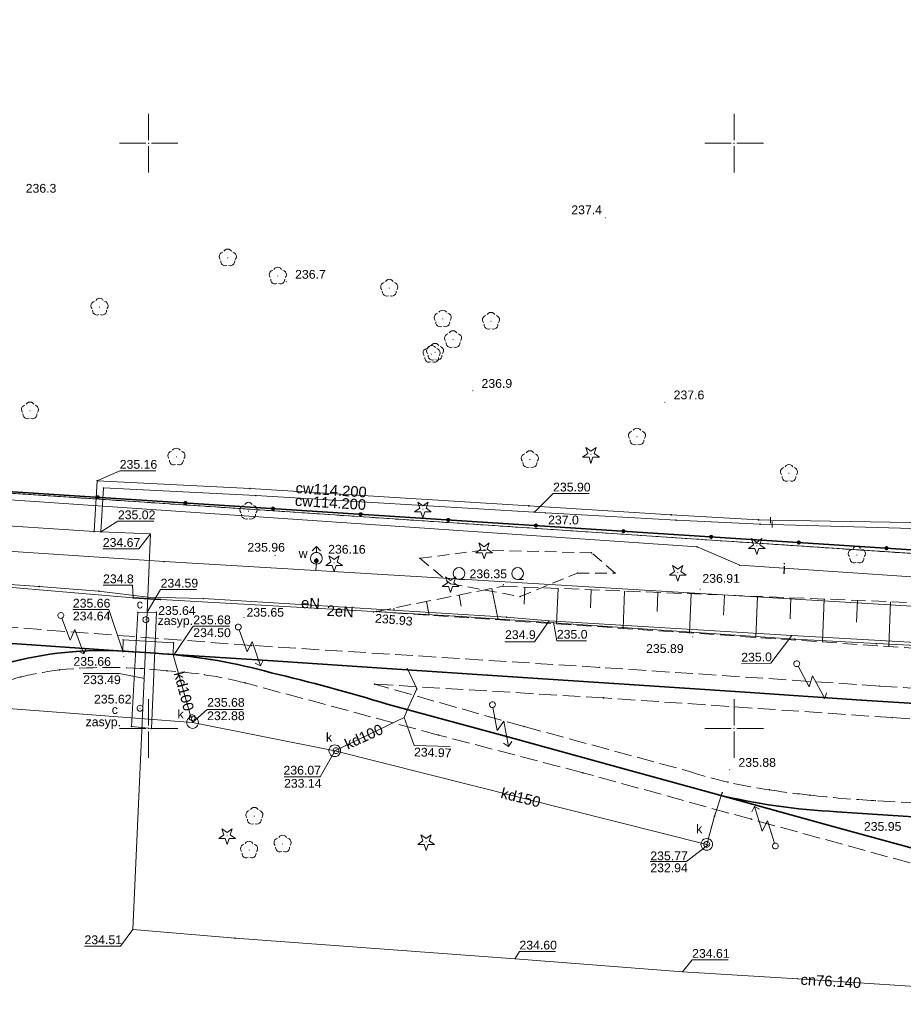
# Model space of a CAD drawing. Header units: metres. Extents: x 6603648 to 6604252, y 5739748 to 5740166.
# Tile 78 of 114: x 6603889 to 6603964, y 5740076 to 5740161. Entities that reach past the tile are written whole.
import ezdxf
from ezdxf.enums import TextEntityAlignment as Align

# ---------------------------------------------------------------- set-up
doc = ezdxf.new("R2010")
doc.units = ezdxf.units.M
doc.header["$PDSIZE"] = 0.75
for name, pattern in [('ARK_LIN', [50, 50, 0]), ('PRZER1-1', [1, 0.5, -0.5]), ('PRZER2-1', [1.5, 1, -0.5]), ('PRZER2_5-1', [1.75, 1.25, -0.5]), ('PRZER3-1', [2, 1.5, -0.5])]:
    doc.linetypes.add(name, pattern=pattern)
doc.layers.get('0').update_dxf_attribs({"linetype": 'CONTINUOUS'})
for name, color, linetype, lineweight, true_color in [('GEPPGD', 7, 'CONTINUOUS', 18, 0x008000), ('GESDZI', 7, 'CONTINUOUS', 18, 0x008000), ('GESUZY', 7, 'CONTINUOUS', 18, 0x008000), ('GSLKOG', 7, 'CONTINUOUS', 35, 0x0a0909), ('GSLKOU', 7, 'CONTINUOUS', 18, 0x0a0909), ('GSLTTR', 7, 'CONTINUOUS', 35, 0x0a0909), ('GSPPRB', 7, 'CONTINUOUS', 18, 0x0a0909), ('GSPRDI', 7, 'CONTINUOUS', 18, 0x008000), ('GSPRDL', 7, 'CONTINUOUS', 18, 0x008000), ('GSPWPN', 7, 'CONTINUOUS', 13, 0x0a0909), ('GSPWPN_O', 7, 'CONTINUOUS', 13, 0x0a0909), ('GSPWPS', 7, 'CONTINUOUS', 13, 0x0a0909), ('GSPWPS_O', 7, 'CONTINUOUS', 13, 0x0a0909), ('GSSLZK', 7, 'CONTINUOUS', 18, 0x0a0909), ('GSSZSN', 7, 'CONTINUOUS', 18, 0x0a0909), ('GULCNP', 7, 'CONTINUOUS', 18, 0xd200d2), ('GULCNP_O', 7, 'CONTINUOUS', 18, 0xd200d2), ('GULCWP', 7, 'CONTINUOUS', 18, 0xd200d2), ('GULCWP_O', 7, 'CONTINUOUS', 18, 0xd200d2), ('GULENN', 1, 'CONTINUOUS', 18, 0xff0000), ('GULENN_O', 1, 'CONTINUOUS', 18, 0xff0000), ('GULEOR', 1, 'CONTINUOUS', 35, 0xff0000), ('GULIPR', 7, 'CONTINUOUS', 18, 0x0a0909), ('GULIPR_O', 7, 'CONTINUOUS', 18, 0x0a0909), ('GULKDP', 7, 'CONTINUOUS', 18, 0x803300), ('GULKDP_O', 7, 'CONTINUOUS', 18, 0x803300), ('GULWOP', 5, 'CONTINUOUS', 18, 0x0000ff), ('GUPCWZ', 7, 'CONTINUOUS', 18, 0x0a0909), ('GUPCWZ_O', 7, 'CONTINUOUS', 18, 0x0a0909), ('GUPCZC', 7, 'CONTINUOUS', 18, 0x0a0909), ('GUPISL', 7, 'CONTINUOUS', 18, 0x0a0909), ('GUPKSD', 7, 'CONTINUOUS', 18, 0x803300), ('GUPKWZ', 7, 'CONTINUOUS', 18, 0x0a0909), ('GUPKWZ_O', 7, 'CONTINUOUS', 18, 0x0a0909), ('GUPWDT', 7, 'CONTINUOUS', 18, 0x0a0909), ('GUSIKP', 7, 'CONTINUOUS', 18, 0x0a0909)]:
    doc.layers.add(name, color=color, linetype=linetype, lineweight=lineweight, true_color=true_color)
for name, color, linetype, true_color in [('GUPCSH', 7, 'CONTINUOUS', 0xd200d2), ('GUPCSH_O', 7, 'CONTINUOUS', 0xd200d2), ('GUPESH', 1, 'CONTINUOUS', 0xff0000), ('GUPESH_O', 1, 'CONTINUOUS', 0xff0000), ('GUPKSH', 7, 'CONTINUOUS', 0x803300), ('GUPKSH_O', 7, 'CONTINUOUS', 0x803300), ('GUPWSH', 5, 'CONTINUOUS', 0x0000ff), ('GUPWSH_O', 5, 'CONTINUOUS', 0x0000ff), ('GUPWZA', 7, 'CONTINUOUS', 0x0a0909), ('GUPWZA_O', 7, 'CONTINUOUS', 0x0a0909), ('GUPZSH', 7, 'CONTINUOUS', 0x0a0909)]:
    doc.layers.add(name, color=color, linetype=linetype, true_color=true_color)
doc.layers.add('PKT_ARK', color=7, linetype='ARK_LIN', lineweight=18)
doc.styles.add('Arial', font='arial.ttf')

# ---------------------------------------------------------------- blocks, each defined once
blk = doc.blocks.new('GSPPRB0')
at = {"color": 0, "lineweight": 18}
blk.add_lwpolyline([(-0.007955, 0.0225), (0.007955, 0.0225), (0.0225, 0.007955), (0.0225, -0.007955), (0.007955, -0.0225), (-0.007955, -0.0225), (-0.0225, -0.007955), (-0.0225, 0.007955)], close=True, dxfattribs=at)
blk = doc.blocks.new('GSPWPS1')
blk.add_hatch(color=0).paths.add_polyline_path([(0, 0.045), (-0.011647, 0.043467), (-0.0225, 0.038971), (-0.03182, 0.03182), (-0.038971, 0.0225), (-0.043467, 0.011647), (-0.045, 0), (-0.043467, -0.011647), (-0.038971, -0.0225), (-0.03182, -0.03182), (-0.0225, -0.038971), (-0.011647, -0.043467), (0, -0.045), (0.011647, -0.043467), (0.0225, -0.038971), (0.03182, -0.03182), (0.038971, -0.0225), (0.043467, -0.011647), (0.045, 0), (0.043467, 0.011647), (0.038971, 0.0225), (0.03182, 0.03182), (0.0225, 0.038971), (0.011647, 0.043467)])
blk = doc.blocks.new('GUPISL1_5')
at = {"color": 0}
for points in [[(3.396745, 1.05234), (3.75, 0.7), (3.396745, 0.34766)], [(0.25, 0), (2.25, 0), (1.55, 0.7), (3.75, 0.7)]]:
    blk.add_lwpolyline(points, dxfattribs=at)
blk.add_lwpolyline([(0.25, 0), (0.241481, -0.064705), (0.216506, -0.125), (0.176777, -0.176777), (0.125, -0.216506), (0.064705, -0.241481), (0, -0.25), (-0.064705, -0.241481), (-0.125, -0.216506), (-0.176777, -0.176777), (-0.216506, -0.125), (-0.241481, -0.064705), (-0.25, 0), (-0.241481, 0.064705), (-0.216506, 0.125), (-0.176777, 0.176777), (-0.125, 0.216506), (-0.064705, 0.241481), (0, 0.25), (0.064705, 0.241481), (0.125, 0.216506), (0.176777, 0.176777), (0.216506, 0.125), (0.241481, 0.064705)], close=True, dxfattribs=at)
blk = doc.blocks.new('GUPCWZ1_1')
at = {"color": 0}
blk.add_lwpolyline([(0.25, 0), (0.241481, -0.064705), (0.216506, -0.125), (0.176777, -0.176777), (0.125, -0.216506), (0.064705, -0.241481), (0, -0.25), (-0.064705, -0.241481), (-0.125, -0.216506), (-0.176777, -0.176777), (-0.216506, -0.125), (-0.241481, -0.064705), (-0.25, 0), (-0.241481, 0.064705), (-0.216506, 0.125), (-0.176777, 0.176777), (-0.125, 0.216506), (-0.064705, 0.241481), (0, 0.25), (0.064705, 0.241481), (0.125, 0.216506), (0.176777, 0.176777), (0.216506, 0.125), (0.241481, 0.064705)], close=True, dxfattribs=at)
blk = doc.blocks.new('GUPESH1')
blk.add_hatch(color=0).paths.add_polyline_path([(0, 0.045), (-0.011647, 0.043467), (-0.0225, 0.038971), (-0.03182, 0.03182), (-0.038971, 0.0225), (-0.043467, 0.011647), (-0.045, 0), (-0.043467, -0.011647), (-0.038971, -0.0225), (-0.03182, -0.03182), (-0.0225, -0.038971), (-0.011647, -0.043467), (0, -0.045), (0.011647, -0.043467), (0.0225, -0.038971), (0.03182, -0.03182), (0.038971, -0.0225), (0.043467, -0.011647), (0.045, 0), (0.043467, 0.011647), (0.038971, 0.0225), (0.03182, 0.03182), (0.0225, 0.038971), (0.011647, 0.043467)])
blk = doc.blocks.new('GUPKSH1')
blk.add_hatch(color=0).paths.add_polyline_path([(0, 0.045), (-0.011647, 0.043467), (-0.0225, 0.038971), (-0.03182, 0.03182), (-0.038971, 0.0225), (-0.043467, 0.011647), (-0.045, 0), (-0.043467, -0.011647), (-0.038971, -0.0225), (-0.03182, -0.03182), (-0.0225, -0.038971), (-0.011647, -0.043467), (0, -0.045), (0.011647, -0.043467), (0.0225, -0.038971), (0.03182, -0.03182), (0.038971, -0.0225), (0.043467, -0.011647), (0.045, 0), (0.043467, 0.011647), (0.038971, 0.0225), (0.03182, 0.03182), (0.0225, 0.038971), (0.011647, 0.043467)])
blk = doc.blocks.new('GUPWDT1')
at = {"color": 0}
blk.add_lwpolyline([(0.5, 0), (0.492404, -0.086824), (0.469846, -0.17101), (0.433013, -0.25), (0.383022, -0.321394), (0.321394, -0.383022), (0.25, -0.433013), (0.17101, -0.469846), (0.086824, -0.492404), (0, -0.5), (-0.086824, -0.492404), (-0.17101, -0.469846), (-0.25, -0.433013), (-0.32743, -0.377875), (-0.393027, -0.309079), (-0.444418, -0.229113), (-0.479746, -0.140866), (-0.497736, -0.047528), (-0.497736, 0.047528), (-0.479746, 0.140866), (-0.444418, 0.229113), (-0.393027, 0.309079), (-0.32743, 0.377875), (-0.25, 0.433013), (-0.163534, 0.4725), (-0.071157, 0.494911), (0.023791, 0.499434), (0.117879, 0.485906), (0.207708, 0.454816), (0.290028, 0.407288), (0.361867, 0.34504), (0.420627, 0.27032), (0.464184, 0.185831), (0.490964, 0.094626)], close=True, dxfattribs=at)
for points in [[(0.5, 0), (1, 0)], [(0.646447, 0.353553), (1, 0), (0.646447, -0.353553)]]:
    blk.add_lwpolyline(points, dxfattribs=at)
blk = doc.blocks.new('GUPWZA1')
blk.add_hatch(color=0).paths.add_polyline_path([(0, 0.2), (-0.051764, 0.193185), (-0.1, 0.173205), (-0.141421, 0.141421), (-0.173205, 0.1), (-0.193185, 0.051764), (-0.2, 0), (-0.193185, -0.051764), (-0.173205, -0.1), (-0.141421, -0.141421), (-0.1, -0.173205), (-0.051764, -0.193185), (0, -0.2), (0.051764, -0.193185), (0.1, -0.173205), (0.141421, -0.141421), (0.173205, -0.1), (0.193185, -0.051764), (0.2, 0), (0.193185, 0.051764), (0.173205, 0.1), (0.141421, 0.141421), (0.1, 0.173205), (0.051764, 0.193185)])
blk = doc.blocks.new('GUPKWZ1_1')
at = {"color": 0}
blk.add_lwpolyline([(0.25, 0), (0.241481, -0.064705), (0.216506, -0.125), (0.176777, -0.176777), (0.125, -0.216506), (0.064705, -0.241481), (0, -0.25), (-0.064705, -0.241481), (-0.125, -0.216506), (-0.176777, -0.176777), (-0.216506, -0.125), (-0.241481, -0.064705), (-0.25, 0), (-0.241481, 0.064705), (-0.216506, 0.125), (-0.176777, 0.176777), (-0.125, 0.216506), (-0.064705, 0.241481), (0, 0.25), (0.064705, 0.241481), (0.125, 0.216506), (0.176777, 0.176777), (0.216506, 0.125), (0.241481, 0.064705)], close=True, dxfattribs=at)
blk = doc.blocks.new('GUPKSD1_1')
at = {"color": 0}
blk.add_lwpolyline([(0.5, 0), (0.482963, -0.12941), (0.433013, -0.25), (0.353553, -0.353553), (0.25, -0.433013), (0.12941, -0.482963), (0, -0.5), (-0.12941, -0.482963), (-0.25, -0.433013), (-0.353553, -0.353553), (-0.433013, -0.25), (-0.482963, -0.12941), (-0.5, 0), (-0.482963, 0.12941), (-0.433013, 0.25), (-0.353553, 0.353553), (-0.25, 0.433013), (-0.12941, 0.482963), (0, 0.5), (0.12941, 0.482963), (0.25, 0.433013), (0.353553, 0.353553), (0.433013, 0.25), (0.482963, 0.12941)], close=True, dxfattribs=at)
blk = doc.blocks.new('GSPRDL1')
blk.add_hatch(color=0).paths.add_polyline_path([(-0.045, 0), (-0.042798, -0.013906), (-0.036406, -0.02645), (-0.02645, -0.036406), (-0.013906, -0.042798), (0, -0.045), (0.013906, -0.042798), (0.02645, -0.036406), (0.036406, -0.02645), (0.042798, -0.013906), (0.045, 0), (0.042798, 0.013906), (0.036406, 0.02645), (0.02645, 0.036406), (0.013906, 0.042798), (0, 0.045), (-0.013906, 0.042798), (-0.02645, 0.036406), (-0.036406, 0.02645), (-0.042798, 0.013906)])
at = {"color": 0}
for points in [[(-0.646351, 0.068773), (-0.677512, 0.194901), (-0.663766, 0.324092), (-0.606763, 0.440839), (-0.513345, 0.531129), (-0.394725, 0.584125), (-0.265141, 0.593465)], [(-0.134326, 0.635969), (-0.024001, 0.70458), (0.103115, 0.731429), (0.231763, 0.713292), (0.346501, 0.652348), (0.433559, 0.55591), (0.482485, 0.435555)], [(0.563333, 0.324277), (0.662679, 0.240553), (0.727494, 0.127956), (0.75, 0), (0.727494, -0.127956), (0.662679, -0.240553), (0.563333, -0.324277)], [(-0.265141, -0.593465), (-0.394725, -0.584125), (-0.513345, -0.531129), (-0.606763, -0.440839), (-0.663766, -0.324092), (-0.677512, -0.194901), (-0.646351, -0.068773)], [(0.482485, -0.435555), (0.433559, -0.55591), (0.346501, -0.652348), (0.231763, -0.713292), (0.103115, -0.731429), (-0.024001, -0.70458), (-0.134326, -0.635969)]]:
    blk.add_lwpolyline(points, dxfattribs=at)
blk = doc.blocks.new('GSPRDI1')
blk.add_hatch(color=0).paths.add_polyline_path([(-0.045, 0), (-0.042798, -0.013906), (-0.036406, -0.02645), (-0.02645, -0.036406), (-0.013906, -0.042798), (0, -0.045), (0.013906, -0.042798), (0.02645, -0.036406), (0.036406, -0.02645), (0.042798, -0.013906), (0.045, 0), (0.042798, 0.013906), (0.036406, 0.02645), (0.02645, 0.036406), (0.013906, 0.042798), (0, 0.045), (-0.013906, 0.042798), (-0.02645, 0.036406), (-0.036406, 0.02645), (-0.042798, 0.013906)])
at = {"color": 0}
blk.add_lwpolyline([(0.088531, -0.272471), (-0.231778, -0.713338), (-0.231778, -0.168396), (-0.750048, 0), (-0.231778, 0.168396), (-0.231778, 0.713338), (0.088531, 0.272471), (0.606801, 0.440867), (0.286493, 0), (0.606801, -0.440867)], close=True, dxfattribs=at)
blk = doc.blocks.new('GUPCSH1')
blk.add_hatch(color=0).paths.add_polyline_path([(0, 0.045), (-0.011647, 0.043467), (-0.0225, 0.038971), (-0.03182, 0.03182), (-0.038971, 0.0225), (-0.043467, 0.011647), (-0.045, 0), (-0.043467, -0.011647), (-0.038971, -0.0225), (-0.03182, -0.03182), (-0.0225, -0.038971), (-0.011647, -0.043467), (0, -0.045), (0.011647, -0.043467), (0.0225, -0.038971), (0.03182, -0.03182), (0.038971, -0.0225), (0.043467, -0.011647), (0.045, 0), (0.043467, 0.011647), (0.038971, 0.0225), (0.03182, 0.03182), (0.0225, 0.038971), (0.011647, 0.043467)])
blk = doc.blocks.new('GSPWPN1')
blk.add_hatch(color=0).paths.add_polyline_path([(0, 0.045), (-0.011647, 0.043467), (-0.0225, 0.038971), (-0.03182, 0.03182), (-0.038971, 0.0225), (-0.043467, 0.011647), (-0.045, 0), (-0.043467, -0.011647), (-0.038971, -0.0225), (-0.03182, -0.03182), (-0.0225, -0.038971), (-0.011647, -0.043467), (0, -0.045), (0.011647, -0.043467), (0.0225, -0.038971), (0.03182, -0.03182), (0.038971, -0.0225), (0.043467, -0.011647), (0.045, 0), (0.043467, 0.011647), (0.038971, 0.0225), (0.03182, 0.03182), (0.0225, 0.038971), (0.011647, 0.043467)])
blk = doc.blocks.new('GEPPGD1_2')
blk.add_hatch(color=0).paths.add_polyline_path([(-0.045, 0), (-0.042798, -0.013906), (-0.036406, -0.02645), (-0.02645, -0.036406), (-0.013906, -0.042798), (0, -0.045), (0.013906, -0.042798), (0.02645, -0.036406), (0.036406, -0.02645), (0.042798, -0.013906), (0.045, 0), (0.042798, 0.013906), (0.036406, 0.02645), (0.02645, 0.036406), (0.013906, 0.042798), (0, 0.045), (-0.013906, 0.042798), (-0.02645, 0.036406), (-0.036406, 0.02645), (-0.042798, 0.013906)])
blk = doc.blocks.new('GUPZSH1')
blk.add_hatch(color=0).paths.add_polyline_path([(0, 0.045), (-0.011647, 0.043467), (-0.0225, 0.038971), (-0.03182, 0.03182), (-0.038971, 0.0225), (-0.043467, 0.011647), (-0.045, 0), (-0.043467, -0.011647), (-0.038971, -0.0225), (-0.03182, -0.03182), (-0.0225, -0.038971), (-0.011647, -0.043467), (0, -0.045), (0.011647, -0.043467), (0.0225, -0.038971), (0.03182, -0.03182), (0.038971, -0.0225), (0.043467, -0.011647), (0.045, 0), (0.043467, 0.011647), (0.038971, 0.0225), (0.03182, 0.03182), (0.0225, 0.038971), (0.011647, 0.043467)])
blk = doc.blocks.new('GUPWSH1')
blk.add_hatch(color=0).paths.add_polyline_path([(0, 0.045), (-0.011647, 0.043467), (-0.0225, 0.038971), (-0.03182, 0.03182), (-0.038971, 0.0225), (-0.043467, 0.011647), (-0.045, 0), (-0.043467, -0.011647), (-0.038971, -0.0225), (-0.03182, -0.03182), (-0.0225, -0.038971), (-0.011647, -0.043467), (0, -0.045), (0.011647, -0.043467), (0.0225, -0.038971), (0.03182, -0.03182), (0.038971, -0.0225), (0.043467, -0.011647), (0.045, 0), (0.043467, 0.011647), (0.038971, 0.0225), (0.03182, 0.03182), (0.0225, 0.038971), (0.011647, 0.043467)])
blk = doc.blocks.new('GUPCZC1')
at = {"color": 0}
blk.add_lwpolyline([(0, 0.25), (0, -0.25)], dxfattribs=at)
blk = doc.blocks.new('GSLKOG2')
blk.add_hatch(color=0).paths.add_polyline_path([(0, 0.175), (-0.045293, 0.169037), (-0.0875, 0.151554), (-0.123744, 0.123744), (-0.151554, 0.0875), (-0.169037, 0.045293), (-0.175, 0), (-0.169037, -0.045293), (-0.151554, -0.0875), (-0.123744, -0.123744), (-0.0875, -0.151554), (-0.045293, -0.169037), (0, -0.175), (0.045293, -0.169037), (0.0875, -0.151554), (0.123744, -0.123744), (0.151554, -0.0875), (0.169037, -0.045293), (0.175, 0), (0.169037, 0.045293), (0.151554, 0.0875), (0.123744, 0.123744), (0.0875, 0.151554), (0.045293, 0.169037)])
blk = doc.blocks.new('GSSLZK1')
at = {"color": 0}
blk.add_lwpolyline([(0.5, 0), (0.475528, -0.154508), (0.404508, -0.293893), (0.293893, -0.404508), (0.154508, -0.475528), (0, -0.5), (-0.154508, -0.475528), (-0.293893, -0.404508), (-0.404508, -0.293893), (-0.475528, -0.154508), (-0.5, 0), (-0.475528, 0.154508), (-0.404508, 0.293893), (-0.293893, 0.404508), (-0.154508, 0.475528), (0, 0.5), (0.154508, 0.475528), (0.293893, 0.404508), (0.404508, 0.293893), (0.475528, 0.154508)], close=True, dxfattribs=at)
blk.add_lwpolyline([(-0.5, 0), (-0.5, -0.5)], dxfattribs=at)
blk = doc.blocks.new('ASS_SYM', base_point=(826.5, 303.25))
at = {"layer": 'PKT_ARK'}
for p, q in [((826.5, 303.5), (826.5, 305.75)), ((826.25, 303.25), (824, 303.25)), ((826.5, 303), (826.5, 300.75)), ((826.75, 303.25), (829, 303.25))]:
    blk.add_line(p, q, dxfattribs=at)
blk.add_point((826.5, 303.25), dxfattribs=at)
blk.add_point((826.5, 303.25), dxfattribs=at)

msp = doc.modelspace()

# ---------------------------------------------------------------- linework, layer by layer
at = {"layer": 'GESDZI', "color": 96, "linetype": 'Continuous', "lineweight": 18, "true_color": 0x008000}
for p, q in [((6603870.28, 5740121.29), (6603907.39, 5740118.81)), ((6603907.39, 5740118.81), (6603945.5, 5740116.26)), ((6603945.5, 5740116.26), (6603974.25, 5740114.35))]:
    msp.add_line(p, q, dxfattribs=at)
msp.add_lwpolyline([(6603967.36, 5740144.898), (6603974.25, 5740114.35), (6603945.5, 5740116.26), (6603907.39, 5740118.81), (6603870.28, 5740121.29), (6603812.44, 5740125.15), (6603802.42, 5740125.83), (6603751.71, 5740129.25), (6603733.38, 5740130.47), (6603718.41, 5740131.44), (6603715.21, 5740131.65), (6603705.45, 5740125.02), (6603703.24, 5740124.01), (6603702.62, 5740123.39), (6603701.36, 5740122.17), (6603704.324, 5740160.549)], dxfattribs=at)
at = {"layer": 'GESUZY', "color": 96, "linetype": 'PRZER1-1', "lineweight": 18, "true_color": 0x008000}
for points in [[(6603967.36, 5740144.898), (6603974.25, 5740114.35), (6603945.5, 5740116.26), (6603907.39, 5740118.81), (6603870.28, 5740121.29), (6603812.44, 5740125.15), (6603802.42, 5740125.83), (6603751.71, 5740129.25), (6603752.5, 5740141.56), (6603703.109, 5740144.81), (6603704.324, 5740160.549)], [(6603701.42, 5739966.51), (6603692.92, 5740008.31), (6603701.36, 5740122.17), (6603702.62, 5740123.39), (6603703.24, 5740124.01), (6603705.45, 5740125.02), (6603715.21, 5740131.65), (6603718.41, 5740131.44), (6603733.38, 5740130.47), (6603751.71, 5740129.25), (6603802.42, 5740125.83), (6603812.44, 5740125.15), (6603870.28, 5740121.29), (6603907.39, 5740118.81), (6603945.5, 5740116.26), (6603974.25, 5740114.35), (6604018.05, 5740111.43), (6604045.72, 5740109.58), (6604090.22, 5740106.61)]]:
    msp.add_lwpolyline(points, dxfattribs=at)
at = {"layer": 'GSLKOG', "color": 18, "linetype": 'Continuous', "lineweight": 35, "true_color": 0x0a0909}
msp.add_lwpolyline([(6603812.465, 5740125.198), (6603839.367, 5740123.387), (6603974.4, 5740114.67)], dxfattribs=at)
at = {"layer": 'GSLKOU', "color": 18, "linetype": 'PRZER3-1', "lineweight": 18, "true_color": 0x0a0909}
for points in [[(6603908.799, 5740107.095), (6603888.224, 5740108.643)], [(6603938.523, 5740105.22), (6603908.799, 5740107.095)], [(6603962.441, 5740103.629), (6603938.523, 5740105.22)], [(6603924.756, 5740099.443), (6603908.243, 5740103.893)], [(6603932.063, 5740100.17), (6603919.288, 5740103.784)], [(6603938.856, 5740102.616), (6603919.288, 5740103.784)], [(6603962.441, 5740103.629), (6603988.732, 5740101.866)], [(6603963.515, 5740100.93), (6603938.856, 5740102.616)], [(6603963.515, 5740100.93), (6603989.644, 5740099.283)], [(6603932.063, 5740100.17), (6603946.103, 5740096.35)], [(6603937.084, 5740096.22), (6603924.756, 5740099.443)], [(6603951.476, 5740092.247), (6603937.084, 5740096.22)], [(6603975.746, 5740093.024), (6603962.047, 5740093.829)], [(6603966.975, 5740087.987), (6603951.476, 5740092.247)]]:
    msp.add_lwpolyline(points, dxfattribs=at)
for points in [[(6603889.079, 5740104.399, -0.029423), (6603892.388, 5740105.006)], [(6603892.388, 5740105.006, -0.05391), (6603901.561, 5740104.929)], [(6603901.561, 5740104.929, -0.046845), (6603908.243, 5740103.893)], [(6603885.73, 5740103.292, -0.035357), (6603889.079, 5740104.399)], [(6603953.016, 5740094.759, -0.04515), (6603946.103, 5740096.35)], [(6603956.466, 5740094.308, -0.012726), (6603953.016, 5740094.759)], [(6603962.047, 5740093.829, -0.013725), (6603956.466, 5740094.308)]]:
    msp.add_lwpolyline(points, format="xyb", dxfattribs=at)
at = {"layer": 'GSLTTR', "color": 18, "linetype": 'Continuous', "lineweight": 35, "true_color": 0x0a0909}
msp.add_lwpolyline([(6604010.94, 5740099.16), (6604000.91, 5740099.83), (6603990.96, 5740100.46), (6603980.88, 5740101.13), (6603970.9, 5740101.78), (6603960.88, 5740102.43), (6603950.96, 5740103.09), (6603941.05, 5740103.76), (6603931.09, 5740104.41), (6603920.78, 5740105.1), (6603910.62, 5740105.78), (6603901.19, 5740106.39), (6603900.56, 5740106.44), (6603899.24, 5740106.53), (6603898.63, 5740106.56), (6603886.67, 5740107.38)], dxfattribs=at)
for points in [[(6603841.3, 5740036.91), (6603842.98, 5740039.4), (6603847.41, 5740046.02), (6603855.65, 5740058.35, 0.046612), (6603868.03, 5740084.57, -0.047653), (6603872.19, 5740092.58, -0.012001), (6603873.52, 5740094.5, -0.0191), (6603875.23, 5740096.71, -0.020185), (6603876.84, 5740098.51, -0.02508), (6603879.11, 5740100.62, -0.015352), (6603880.66, 5740101.84, -0.037262), (6603883.46, 5740103.69, -0.022236), (6603885.21, 5740104.57, -0.035898), (6603888.42, 5740105.72, -0.082806), (6603898.63, 5740106.56)], [(6604007.7, 5740081.35), (6604005.47, 5740081.53), (6603996.92, 5740082.13, -0.048026), (6603986.81, 5740083.91), (6603977.88, 5740086.3), (6603968.02, 5740089.01), (6603958.55, 5740091.61), (6603948.47, 5740094.38), (6603940.4, 5740096.61), (6603930.37, 5740099.36), (6603920.36, 5740102.09, 0.015619), (6603910.47, 5740104.76, 0.048143), (6603901.19, 5740106.39)], [(6603948.47, 5740094.38, 0.046781), (6603958.79, 5740092.89), (6603968.79, 5740092.22), (6603978.81, 5740091.55), (6603988.08, 5740090.96), (6603998.06, 5740090.31), (6604006.29, 5740089.76), (6604008.24, 5740089.63)]]:
    msp.add_lwpolyline(points, format="xyb", dxfattribs=at)
at = {"layer": 'GSSLZK', "color": 18, "linetype": 'PRZER2-1', "lineweight": 18, "true_color": 0x0a0909}
msp.add_lwpolyline([(6603923.17, 5740114.54), (6603925.79, 5740112.36), (6603931.73, 5740111.27), (6603936.63, 5740113.28), (6603939.85, 5740113.28), (6603937.83, 5740115.01), (6603928.65, 5740115.24)], close=True, dxfattribs=at)
at = {"layer": 'GSSZSN', "color": 18, "linetype": 'PRZER2_5-1', "lineweight": 18, "true_color": 0x0a0909}
msp.add_lwpolyline([(6604054.777, 5740100.339), (6604036.908, 5740101.601), (6604035.131, 5740101.786), (6604019.058, 5740103.404), (6604011.083, 5740103.953), (6603972.748, 5740106.356), (6603919.454, 5740109.989), (6603930.263, 5740112.156), (6603973.187, 5740110.436), (6604010.682, 5740109.117), (6604019.156, 5740108.477), (6604034.94, 5740106.993), (6604037.319, 5740106.665), (6604055.196, 5740105.081)], dxfattribs=at)
at = {"layer": 'GSSZSN', "color": 18, "linetype": 'Continuous', "lineweight": 18, "true_color": 0x0a0909}
for points in [[(6603926.513, 5740111.404), (6603926.706, 5740110.443)], [(6603929.301, 5740111.963), (6603929.839, 5740109.281)], [(6603932.124, 5740112.082), (6603932.064, 5740110.608)], [(6603934.964, 5740111.968), (6603934.843, 5740108.94)], [(6603937.805, 5740111.854), (6603937.743, 5740110.3)], [(6603940.646, 5740111.74), (6603940.519, 5740108.553)], [(6603943.487, 5740111.626), (6603943.422, 5740109.993)], [(6603946.328, 5740111.512), (6603946.194, 5740108.166)], [(6603949.169, 5740111.398), (6603949.1, 5740109.686)], [(6603952.01, 5740111.285), (6603951.87, 5740107.779)], [(6603923.726, 5740110.846), (6603923.959, 5740109.682)], [(6603954.851, 5740111.171), (6603954.779, 5740109.378)], [(6603957.692, 5740111.057), (6603957.545, 5740107.393)], [(6603960.533, 5740110.943), (6603960.458, 5740109.071)], [(6603963.374, 5740110.829), (6603963.22, 5740107.006)], [(6603920.938, 5740110.287), (6603920.978, 5740110.084)]]:
    msp.add_lwpolyline(points, dxfattribs=at)
at = {"layer": 'GULCNP', "color": 212, "linetype": 'Continuous', "lineweight": 18, "true_color": 0xd200d2}
for points in [[(6603825.72, 5740123.276), (6603832.006, 5740122.854), (6603831.665, 5740117.031), (6603837.975, 5740116.638), (6603838.424, 5740120.568), (6603895.338, 5740116.836), (6603895.913, 5740116.806)], [(6603895.913, 5740116.806), (6603900.146, 5740116.643), (6603899.869, 5740109.935), (6603898.644, 5740082.827), (6603907.39, 5740082.092), (6603931.311, 5740080.311), (6603945.585, 5740079.208), (6603955.43, 5740078.624), (6603980.77, 5740076.951), (6603981.102, 5740079.838), (6603983.666, 5740079.68), (6603983.605, 5740076.728), (6603992.57, 5740076.067)]]:
    msp.add_lwpolyline(points, dxfattribs=at)
at = {"layer": 'GULCWP', "color": 212, "linetype": 'Continuous', "lineweight": 18, "true_color": 0xd200d2}
msp.add_line((6603953.26, 5740117.42), (6603965.2, 5740117.09), dxfattribs=at)
for points in [[(6603953.11, 5740117.79), (6603965.03, 5740117.61), (6603970.03, 5740118.07), (6603977.07, 5740119.47), (6603974.17, 5740131.99), (6603971.5, 5740143.71), (6603971.286, 5740144.636)], [(6603895.338, 5740116.836), (6603895.61, 5740121.17), (6603908.66, 5740120.5), (6603932.48, 5740119.02), (6603944.62, 5740118.26), (6603952.08, 5740117.83), (6603953.11, 5740117.79)], [(6603895.913, 5740116.806), (6603896.15, 5740120.55), (6603909.15, 5740119.89), (6603932.92, 5740118.49), (6603945.05, 5740117.79), (6603952.23, 5740117.45), (6603953.26, 5740117.42)]]:
    msp.add_lwpolyline(points, dxfattribs=at)
at = {"layer": 'GULENN', "color": 1, "linetype": 'Continuous', "lineweight": 18, "true_color": 0xff0000}
for points in [[(6603810.946, 5740085.73), (6603811.799, 5740096.541), (6603813.346, 5740116.154), (6603813.988, 5740117.067), (6603857.361, 5740114.396), (6603890.659, 5740112.124), (6603895.753, 5740111.734), (6603899.945, 5740111.208), (6603904.668, 5740111.093), (6603930.574, 5740109.507), (6603934.213, 5740109.185), (6603954.933, 5740107.94), (6603974.098, 5740106.873), (6603975.544, 5740106.112), (6603975.875, 5740104.089)], [(6603881.31, 5740112.64), (6603898.67, 5740111.16), (6603901.03, 5740111.02), (6603926.73, 5740109.57), (6603934.59, 5740109.04), (6603955.18, 5740107.64), (6603962.16, 5740107.25), (6603974.49, 5740106.64), (6603975.55, 5740105.67), (6603975.914, 5740104.189)]]:
    msp.add_lwpolyline(points, dxfattribs=at)
at = {"layer": 'GULEOR', "color": 1, "linetype": 'Continuous', "lineweight": 35, "true_color": 0xff0000}
msp.add_lwpolyline([(6603898.67, 5740111.16), (6603901.03, 5740111.02)], dxfattribs=at)
at = {"layer": 'GULIPR', "color": 18, "linetype": 'Continuous', "lineweight": 18, "true_color": 0x0a0909}
msp.add_lwpolyline([(6603968.619, 5740144.814), (6603975.25, 5740116.21), (6603975.36, 5740113.47), (6603975.12, 5740112.55), (6603973.98, 5740112.37), (6603950.48, 5740113.94), (6603946.84, 5740115.52), (6603849.45, 5740122.18), (6603848.6, 5740122), (6603848.27, 5740121.27), (6603845.59, 5740105.6), (6603845.42, 5740103.94), (6603844.83, 5740102.79), (6603829.34, 5740084.41), (6603811.06, 5740057.99), (6603764.25, 5739988.16), (6603763.98, 5739987.31), (6603764.04, 5739986.41), (6603764.26, 5739984.35), (6603764.21, 5739983.52), (6603763.9, 5739982.8), (6603750.78, 5739962.8)], dxfattribs=at)
at = {"layer": 'GULKDP', "color": 36, "linetype": 'Continuous', "lineweight": 18, "true_color": 0x803300}
for points in [[(6603903.75, 5740100.512), (6603902.084, 5740106.28), (6603902.133, 5740107.311), (6603897.817, 5740107.585), (6603897.788, 5740106.554)], [(6603947.669, 5740090.1), (6603915.897, 5740098.102), (6603903.75, 5740100.512), (6603881.271, 5740102.232), (6603850.971, 5740104.375), (6603830.865, 5740105.848), (6603814.503, 5740080.605)], [(6603922.071, 5740105.151), (6603922.907, 5740103.377), (6603922.159, 5740101.752), (6603921.816, 5740100.925), (6603915.897, 5740098.102)], [(6603948.991, 5740094.508), (6603948.331, 5740092.504), (6603947.669, 5740090.1)]]:
    msp.add_lwpolyline(points, dxfattribs=at)
at = {"layer": 'GULWOP', "color": 5, "linetype": 'Continuous', "lineweight": 18, "true_color": 0x0000ff}
for points in [[(6603978.95, 5740109.49), (6603977.5, 5740109.7), (6603977.24, 5740109.7), (6603976.97, 5740109.64), (6603976.54, 5740109.7), (6603976.29, 5740109.7), (6603974.73, 5740109.89), (6603914.28, 5740113.485), (6603901.324, 5740114.257), (6603814.9, 5740119.98), (6603813.944, 5740120.047), (6603760.741, 5740122.81)], [(6603914.28, 5740113.485), (6603914.325, 5740114.327), (6603914.328, 5740114.537)]]:
    msp.add_lwpolyline(points, dxfattribs=at)
at = {"layer": 'GUPCSH_O', "color": 212, "linetype": 'Continuous', "lineweight": 13, "true_color": 0xd200d2, "flags": 128}
for points in [[(6603895.675, 5740121.198), (6603897.532, 5740122.016), (6603900.612, 5740122.016)], [(6603932.921, 5740118.453), (6603934.544, 5740120.074), (6603937.624, 5740120.074)], [(6603895.913, 5740116.789), (6603897.376, 5740117.702), (6603900.456, 5740117.702)], [(6603900.146, 5740116.643), (6603899.166, 5740115.344), (6603896.086, 5740115.344)], [(6603899.869, 5740109.935), (6603901.023, 5740111.87), (6603904.103, 5740111.87)], [(6603899.538, 5740104.289), (6603897.497, 5740104.712), (6603894.417, 5740104.712)], [(6603898.644, 5740082.827), (6603897.605, 5740081.405), (6603894.525, 5740081.405)], [(6603931.311, 5740080.342), (6603931.671, 5740080.95), (6603934.751, 5740080.95)], [(6603945.585, 5740079.208), (6603946.417, 5740080.239), (6603949.497, 5740080.239)]]:
    msp.add_lwpolyline(points, dxfattribs=at)
at = {"layer": 'GUPESH_O', "color": 1, "linetype": 'Continuous', "lineweight": 13, "true_color": 0xff0000, "flags": 128}
for points in [[(6603898.679, 5740111.153), (6603898.626, 5740112.235), (6603896.106, 5740112.235)], [(6603932.945, 5740107.413), (6603934.213, 5740109.185)], [(6603934.585, 5740109.069), (6603934.865, 5740107.5), (6603937.385, 5740107.5)], [(6603954.933, 5740107.94), (6603953.142, 5740105.579), (6603950.622, 5740105.53)], [(6603930.425, 5740107.413), (6603930.425, 5740107.413), (6603932.945, 5740107.413)]]:
    msp.add_lwpolyline(points, dxfattribs=at)
at = {"layer": 'GUPKSH_O', "color": 36, "linetype": 'Continuous', "lineweight": 13, "true_color": 0x803300, "flags": 128}
for points in [[(6603897.824, 5740106.523), (6603896.61, 5740110.155), (6603893.53, 5740110.155)], [(6603902.115, 5740106.236), (6603903.814, 5740108.73), (6603906.894, 5740108.73)], [(6603903.75, 5740100.512), (6603904.999, 5740101.635), (6603908.079, 5740101.635)], [(6603921.816, 5740100.925), (6603922.681, 5740098.541), (6603925.76, 5740098.454)], [(6603915.918, 5740098.112), (6603914.644, 5740095.863), (6603911.564, 5740095.863)], [(6603947.806, 5740090.103), (6603945.926, 5740088.647), (6603942.846, 5740088.647)]]:
    msp.add_lwpolyline(points, dxfattribs=at)
at = {"layer": 'GUSIKP', "color": 212, "linetype": 'Continuous', "lineweight": 18, "true_color": 0xd200d2}
msp.add_lwpolyline([(6603898.534, 5740100.175), (6603900.249, 5740100.005), (6603900.661, 5740109.951), (6603899.072, 5740109.919)], close=True, dxfattribs=at)

# ---------------------------------------------------------------- block references
at = {"layer": 'GEPPGD', "color": 96, "linetype": 'Continuous', "lineweight": 18, "true_color": 0x008000, "rotation": 90}
for p in [(6603907.39, 5740118.81), (6603945.5, 5740116.26)]:
    msp.add_blockref('GEPPGD1_2', p, dxfattribs=at)
at = {"layer": 'GSLKOG', "color": 18, "linetype": 'Continuous', "lineweight": 35, "true_color": 0x0a0909, "rotation": 356.3065486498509}
for p in [(6603895.657, 5740119.753), (6603895.657, 5740119.753), (6603903.141, 5740119.27), (6603903.141, 5740119.27), (6603910.626, 5740118.787), (6603910.626, 5740118.787), (6603918.11, 5740118.304), (6603918.11, 5740118.304), (6603925.595, 5740117.82), (6603925.595, 5740117.82), (6603933.079, 5740117.337), (6603933.079, 5740117.337), (6603940.563, 5740116.854), (6603940.563, 5740116.854), (6603948.048, 5740116.371), (6603948.048, 5740116.371), (6603955.532, 5740115.888), (6603955.532, 5740115.888), (6603963.017, 5740115.405), (6603963.017, 5740115.405)]:
    msp.add_blockref('GSLKOG2', p, dxfattribs=at)
at = {"layer": 'GSPPRB', "color": 18, "linetype": 'Continuous', "lineweight": 18, "true_color": 0x0a0909, "rotation": 90}
for p in [(6603895.61, 5740121.17), (6603896.15, 5740120.55), (6603908.66, 5740120.5), (6603909.15, 5740119.89), (6603932.48, 5740119.02), (6603932.92, 5740118.49), (6603944.62, 5740118.26), (6603945.05, 5740117.79), (6603952.08, 5740117.83), (6603952.23, 5740117.45), (6603895.338, 5740116.836), (6603895.913, 5740116.806), (6603946.84, 5740115.52), (6603928.65, 5740115.24), (6603937.83, 5740115.01), (6603901.324, 5740114.257), (6603923.17, 5740114.54), (6603950.48, 5740113.94), (6603936.63, 5740113.28), (6603939.85, 5740113.28), (6603890.659, 5740112.124), (6603930.263, 5740112.156), (6603895.753, 5740111.734), (6603931.73, 5740111.27), (6603898.67, 5740111.16), (6603899.945, 5740111.208), (6603901.03, 5740111.02), (6603904.668, 5740111.093), (6603899.072, 5740109.919), (6603900.661, 5740109.951), (6603919.454, 5740109.989), (6603926.73, 5740109.57), (6603930.574, 5740109.507), (6603934.59, 5740109.04), (6603897.817, 5740107.585), (6603902.133, 5740107.311), (6603908.799, 5740107.095), (6603955.18, 5740107.64), (6603962.16, 5740107.25), (6603893.34, 5740106.55), (6603898.63, 5740106.56), (6603899.24, 5740106.53), (6603900.56, 5740106.44), (6603901.19, 5740106.39), (6603905.33, 5740105.89), (6603910.62, 5740105.78), (6603892.388, 5740105.006), (6603896.374, 5740105.216), (6603901.561, 5740104.929), (6603904.759, 5740104.593), (6603910.47, 5740104.76), (6603920.78, 5740105.1), (6603938.523, 5740105.22), (6603889.079, 5740104.399), (6603908.243, 5740103.893), (6603919.288, 5740103.784), (6603931.09, 5740104.41), (6603941.05, 5740103.76), (6603922.907, 5740103.377), (6603950.96, 5740103.09), (6603962.441, 5740103.629), (6603920.36, 5740102.09), (6603938.856, 5740102.616), (6603960.88, 5740102.43), (6603963.515, 5740100.93), (6603898.534, 5740100.175), (6603900.249, 5740100.005), (6603932.063, 5740100.17), (6603924.756, 5740099.443), (6603930.37, 5740099.36), (6603937.084, 5740096.22), (6603940.4, 5740096.61), (6603949.483, 5740095.408), (6603948.991, 5740094.508), (6603953.016, 5740094.759), (6603948.47, 5740094.38), (6603956.466, 5740094.308), (6603962.047, 5740093.829), (6603953.69, 5740093.38), (6603958.79, 5740092.89), (6603948.331, 5740092.504), (6603951.476, 5740092.247), (6603958.55, 5740091.61), (6603907.39, 5740082.092), (6603955.43, 5740078.624)]:
    msp.add_blockref('GSPPRB0', p, dxfattribs=at)
at = {"layer": 'GSPRDI', "color": 96, "linetype": 'Continuous', "lineweight": 18, "true_color": 0x008000, "rotation": 90}
for p in [(6603937.78, 5740123.4), (6603923.429, 5740118.74), (6603928.65, 5740115.24), (6603951.94, 5740115.61), (6603915.84, 5740114.15), (6603945.19, 5740113.33), (6603925.79, 5740112.36), (6603906.7, 5740090.83), (6603923.699, 5740090.32)]:
    msp.add_blockref('GSPRDI1', p, dxfattribs=at)
at = {"layer": 'GSPRDL', "color": 96, "linetype": 'Continuous', "lineweight": 18, "true_color": 0x008000, "rotation": 90}
for p in [(6603906.76, 5740140.21), (6603911.03, 5740138.65), (6603920.55, 5740137.62), (6603895.807, 5740136), (6603925.12, 5740134.99), (6603929.24, 5740134.8), (6603926, 5740133.23), (6603924.17, 5740131.97), (6603924.46, 5740132.15), (6603889.863, 5740127.139), (6603941.71, 5740124.91), (6603902.375, 5740123.199), (6603932.56, 5740122.98), (6603954.69, 5740121.8), (6603908.53, 5740118.57), (6603960.486, 5740114.822), (6603909.03, 5740092.51), (6603908.58, 5740089.62), (6603911.44, 5740090.13)]:
    msp.add_blockref('GSPRDL1', p, dxfattribs=at)
at = {"layer": 'GSPWPN', "color": 18, "linetype": 'Continuous', "lineweight": 13, "true_color": 0x0a0909, "rotation": 90}
for p in [(6603939, 5740143.62), (6603911.76, 5740138.17), (6603927.68, 5740128.85), (6603944.09, 5740127.87), (6603933.88, 5740118.4)]:
    msp.add_blockref('GSPWPN1', p, dxfattribs=at)
at = {"layer": 'GSPWPS', "color": 18, "linetype": 'Continuous', "lineweight": 13, "true_color": 0x0a0909, "rotation": 90}
for p in [(6603910.812, 5740114.777), (6603930.309, 5740112.3), (6603947.11, 5740111.902), (6603919.205, 5740109.935), (6603908.145, 5740109.488), (6603946.469, 5740107.834), (6603897.892, 5740106.135), (6603949.623, 5740096.475)]:
    msp.add_blockref('GSPWPS1', p, dxfattribs=at)
at = {"layer": 'GSSLZK', "color": 18, "linetype": 'Continuous', "lineweight": 18, "true_color": 0x0a0909, "rotation": 90}
for p in [(6603926.51, 5740113.239), (6603931.51, 5740113.239)]:
    msp.add_blockref('GSSLZK1', p, dxfattribs=at)
at = {"layer": 'GUPCSH', "color": 212, "linetype": 'Continuous', "lineweight": 5, "true_color": 0xd200d2, "rotation": 90}
for p in [(6603895.61, 5740121.17), (6603932.92, 5740118.49), (6603895.913, 5740116.806), (6603900.146, 5740116.643), (6603899.869, 5740109.935), (6603899.763, 5740109.294), (6603899.538, 5740104.289), (6603899.265, 5740101.733), (6603898.644, 5740082.827), (6603907.39, 5740082.092), (6603931.311, 5740080.311), (6603945.585, 5740079.208), (6603955.43, 5740078.624)]:
    msp.add_blockref('GUPCSH1', p, dxfattribs=at)
at = {"layer": 'GUPCWZ', "color": 18, "linetype": 'Continuous', "lineweight": 18, "true_color": 0x0a0909, "rotation": 90}
for p in [(6603899.763, 5740109.294), (6603899.265, 5740101.733)]:
    msp.add_blockref('GUPCWZ1_1', p, dxfattribs=at)
at = {"layer": 'GUPCZC', "color": 18, "linetype": 'Continuous', "lineweight": 18, "true_color": 0x0a0909}
for p in [(6603953.11, 5740117.79), (6603953.26, 5740117.42)]:
    msp.add_blockref('GUPCZC1', p, dxfattribs=at)
at = {"layer": 'GUPESH', "color": 1, "linetype": 'Continuous', "lineweight": 5, "true_color": 0xff0000, "rotation": 90}
for p in [(6603899.945, 5740111.208), (6603898.67, 5740111.16), (6603904.668, 5740111.093), (6603934.213, 5740109.185), (6603934.59, 5740109.04), (6603954.933, 5740107.94)]:
    msp.add_blockref('GUPESH1', p, dxfattribs=at)
at = {"layer": 'GUPISL', "color": 18, "linetype": 'Continuous', "lineweight": 18, "true_color": 0x0a0909}
for p, rotation in [((6603892.501, 5740109.658), 290.400089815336), ((6603907.659, 5740108.664), 289.3359873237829), ((6603955.358, 5740105.537), 298.1380930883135), ((6603929.362, 5740102.034), 280.3550125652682), ((6603953.527, 5740089.957), 107.2771993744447)]:
    msp.add_blockref('GUPISL1_5', p, dxfattribs=dict(at, rotation=rotation))
at = {"layer": 'GUPKSD', "color": 36, "linetype": 'Continuous', "lineweight": 18, "true_color": 0x803300, "rotation": 90}
for p in [(6603903.75, 5740100.512), (6603915.897, 5740098.102), (6603947.669, 5740090.1)]:
    msp.add_blockref('GUPKSD1_1', p, dxfattribs=at)
at = {"layer": 'GUPKSH', "color": 36, "linetype": 'Continuous', "lineweight": 5, "true_color": 0x803300, "rotation": 90}
for p in [(6603897.788, 5740106.554), (6603902.084, 5740106.28), (6603922.907, 5740103.377), (6603903.722, 5740100.922), (6603903.75, 5740100.512), (6603921.816, 5740100.925), (6603915.897, 5740098.102), (6603916.001, 5740098.107), (6603948.991, 5740094.508), (6603947.669, 5740090.1), (6603947.669, 5740090.1)]:
    msp.add_blockref('GUPKSH1', p, dxfattribs=at)
at = {"layer": 'GUPKWZ', "color": 18, "linetype": 'Continuous', "lineweight": 18, "true_color": 0x0a0909, "rotation": 90}
for p in [(6603903.72, 5740100.92), (6603916.001, 5740098.107), (6603947.669, 5740090.1)]:
    msp.add_blockref('GUPKWZ1_1', p, dxfattribs=at)
at = {"layer": 'GUPWDT', "color": 18, "linetype": 'Continuous', "lineweight": 18, "true_color": 0x0a0909, "rotation": 90}
msp.add_blockref('GUPWDT1', (6603914.328, 5740114.537), dxfattribs=at)
at = {"layer": 'GUPWSH', "color": 5, "linetype": 'Continuous', "lineweight": 5, "true_color": 0x0000ff, "rotation": 90}
msp.add_blockref('GUPWSH1', (6603914.325, 5740114.327), dxfattribs=at)
at = {"layer": 'GUPWZA', "color": 18, "linetype": 'Continuous', "lineweight": 5, "true_color": 0x0a0909, "rotation": 359.9999974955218}
msp.add_blockref('GUPWZA1', (6603914.325, 5740114.327), dxfattribs=at)
at = {"layer": 'GUPZSH', "color": 18, "linetype": 'Continuous', "lineweight": 5, "true_color": 0x0a0909, "rotation": 90}
for p in [(6603946.84, 5740115.52), (6603950.48, 5740113.94)]:
    msp.add_blockref('GUPZSH1', p, dxfattribs=at)
at = {"layer": 'PKT_ARK', "linetype": 'Continuous'}
for p in [(6603900, 5740150), (6603950, 5740150), (6603900, 5740100), (6603950, 5740100)]:
    msp.add_blockref('ASS_SYM', p, dxfattribs=at)

# ---------------------------------------------------------------- texts
at = {"layer": 'GSPWPN_O', "color": 18, "linetype": 'Continuous', "lineweight": 0, "true_color": 0x0a0909, "style": 'Arial'}
for s, p in [('236.3', (6603889.5, 5740145.77)), ('237.4', (6603936.098, 5740143.935)), ('236.7', (6603912.51, 5740138.42)), ('236.9', (6603928.43, 5740129.1)), ('237.6', (6603944.84, 5740128.12)), ('237.0', (6603934.118, 5740117.439))]:
    msp.add_text(s, height=0.75, rotation=360, dxfattribs=at).set_placement(p)
at = {"layer": 'GSPWPS_O', "color": 18, "linetype": 'Continuous', "lineweight": 0, "true_color": 0x0a0909, "style": 'Arial'}
for s, rotation, p in [('235.96', 360, (6603908.437, 5740115.102)), ('236.35', 360, (6603927.406, 5740112.836)), ('236.91', 360, (6603947.294, 5740112.445)), ('235.65', 360, (6603908.361, 5740109.549)), ('235.93', 355.07758, (6603919.316, 5740109.054)), ('235.89', 360, (6603942.486, 5740106.452)), ('235.66', 360, (6603893.578, 5740105.354)), ('235.88', 360, (6603950.373, 5740096.725)), ('235.95', 360, (6603961.089, 5740091.258))]:
    msp.add_text(s, height=0.75, rotation=rotation, dxfattribs=at).set_placement(p)
at = {"layer": 'GULCNP_O', "color": 212, "linetype": 'Continuous', "lineweight": 0, "true_color": 0xd200d2, "style": 'Arial'}
msp.add_text('cn76.140', height=0.9, rotation=356.78159, dxfattribs=at).set_placement((6603958.242, 5740077.965), align=Align.CENTER)
at = {"layer": 'GULCWP_O', "color": 212, "linetype": 'Continuous', "lineweight": 0, "true_color": 0xd200d2, "style": 'Arial'}
for rotation, p in [(356.44463, (6603915.562, 5740119.924)), (356.6293, (6603915.507, 5740118.844))]:
    msp.add_text('cw114.200', height=0.9, rotation=rotation, dxfattribs=at).set_placement(p, align=Align.CENTER)
at = {"layer": 'GULENN_O', "color": 1, "linetype": 'Continuous', "lineweight": 0, "true_color": 0xff0000, "style": 'Arial'}
for s, rotation, p in [('eN', 356.4758, (6603913.8, 5740110.253)), ('2eN', 356.77078, (6603916.34, 5740109.563))]:
    msp.add_text(s, height=0.9, rotation=rotation, dxfattribs=at).set_placement(p, align=Align.CENTER)
at = {"layer": 'GULIPR_O', "color": 18, "linetype": 'Continuous', "lineweight": 0, "true_color": 0x0a0909, "style": 'Arial'}
msp.add_text('i', height=0.9, rotation=357.96186, dxfattribs=at).set_placement((6603954.269, 5740113.185), align=Align.CENTER)
at = {"layer": 'GULKDP_O', "color": 36, "linetype": 'Continuous', "lineweight": 0, "true_color": 0x803300, "style": 'Arial'}
for s, rotation, p in [('kd100', 284.96215, (6603902.587, 5740103.065)), ('kd100', 24.3454, (6603918.564, 5740098.895)), ('kd150', 345.86345, (6603931.673, 5740093.665))]:
    msp.add_text(s, height=0.9, rotation=rotation, dxfattribs=at).set_placement(p, align=Align.CENTER)
at = {"layer": 'GUPCSH_O', "color": 212, "linetype": 'Continuous', "lineweight": 0, "true_color": 0xd200d2, "style": 'Arial'}
for s, rotation, p in [('235.16', 360, (6603897.532, 5740122.189)), ('235.90', 360, (6603934.544, 5740120.247)), ('235.02', 360, (6603897.376, 5740117.874)), ('234.67', 359.99998, (6603896.086, 5740115.516)), ('234.59', 360, (6603901.023, 5740112.042)), ('235.64', 359.99998, (6603900.813, 5740109.701)), ('233.49', 360, (6603894.417, 5740103.79)), ('235.62', 359.99998, (6603895.335, 5740102.135)), ('234.51', 360, (6603894.525, 5740081.577)), ('234.60', 360, (6603931.671, 5740081.122)), ('234.61', 360, (6603946.417, 5740080.411))]:
    msp.add_text(s, height=0.75, rotation=rotation, dxfattribs=at).set_placement(p)
at = {"layer": 'GUPCWZ_O', "color": 18, "linetype": 'Continuous', "lineweight": 0, "true_color": 0x0a0909, "style": 'Arial'}
for s, p in [('c', (6603899.506, 5740110.258)), ('zasyp.', (6603903.798, 5740108.844)), ('c', (6603897.378, 5740101.24)), ('zasyp.', (6603897.645, 5740100.194))]:
    msp.add_text(s, height=0.75, rotation=359.99998, dxfattribs=at).set_placement(p, align=Align.RIGHT)
at = {"layer": 'GUPESH_O', "color": 1, "linetype": 'Continuous', "lineweight": 0, "true_color": 0xff0000, "style": 'Arial'}
for s, rotation, p in [('234.8', 360, (6603896.106, 5740112.407)), ('234.9', 360, (6603930.438, 5740107.638)), ('235.0', 360, (6603934.865, 5740107.672)), ('235.0', 1.10767, (6603950.619, 5740105.703))]:
    msp.add_text(s, height=0.75, rotation=rotation, dxfattribs=at).set_placement(p)
at = {"layer": 'GUPKSH_O', "color": 36, "linetype": 'Continuous', "lineweight": 0, "true_color": 0x803300, "style": 'Arial'}
for s, rotation, p in [('235.66', 360, (6603893.53, 5740110.327)), ('234.64', 360, (6603893.53, 5740109.232)), ('235.68', 360, (6603903.814, 5740108.903)), ('234.50', 360, (6603903.814, 5740107.808)), ('235.68', 360, (6603904.999, 5740101.856)), ('232.88', 360, (6603904.999, 5740100.713)), ('234.97', 358.39175, (6603922.655, 5740097.619)), ('236.07', 360, (6603911.515, 5740096.061)), ('233.14', 360, (6603911.564, 5740094.941)), ('235.77', 360, (6603942.846, 5740088.743)), ('232.94', 360, (6603942.846, 5740087.724))]:
    msp.add_text(s, height=0.75, rotation=rotation, dxfattribs=at).set_placement(p)
at = {"layer": 'GUPKWZ_O', "color": 18, "linetype": 'Continuous', "lineweight": 0, "true_color": 0x0a0909, "style": 'Arial'}
for p in [(6603902.997, 5740100.859), (6603915.673, 5740098.882), (6603947.281, 5740091.056)]:
    msp.add_text('k', height=0.75, rotation=360, dxfattribs=at).set_placement(p, align=Align.RIGHT)
at = {"layer": 'GUPWSH_O', "color": 5, "linetype": 'Continuous', "lineweight": 0, "true_color": 0x0000ff, "style": 'Arial'}
msp.add_text('236.16', height=0.75, rotation=360, dxfattribs=at).set_placement((6603915.331, 5740114.934))
at = {"layer": 'GUPWZA_O', "color": 18, "linetype": 'Continuous', "lineweight": 0, "true_color": 0x0a0909, "style": 'Arial'}
msp.add_text('w', height=0.75, rotation=360, dxfattribs=at).set_placement((6603913.575, 5740114.577), align=Align.RIGHT)

doc.saveas('drawing.dxf')
